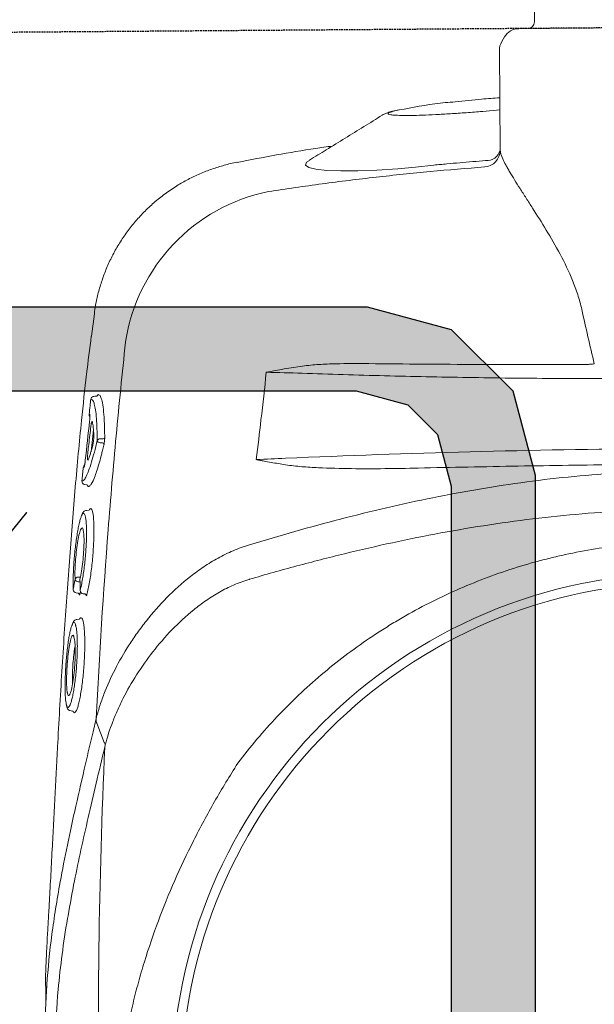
# Model space of a CAD drawing. Header units: millimetres. Extents: x 1277566 to 1493426, y 1039116 to 1145896.
# Tile 133 of 152: x 1404769 to 1404940, y 1134190 to 1134483. Entities that reach past the tile are written whole.
import ezdxf

# ---------------------------------------------------------------- set-up
doc = ezdxf.new("R2010")
doc.units = ezdxf.units.MM
doc.linetypes.add('11aa1PB-bd$0$11aa1PB-af$0$TRATTEGGIATA', pattern=[0.75, 0.5, -0.25])
doc.layers.add('CKD Equipments', color=252, linetype='Continuous', lineweight=0)
doc.layers.add('CKD-Equipements', color=252, linetype='Continuous', lineweight=0)
for name, color, linetype in [('EQUI.', 4, 'Continuous'), ('FAINTEQUIP', 253, 'Continuous'), ('kitchen equip1', 8, 'Continuous')]:
    doc.layers.add(name, color=color, linetype=linetype)

# ---------------------------------------------------------------- blocks, each defined once
blk = doc.blocks.new('G$C728151F9')
at = {"layer": 'CKD Equipments'}
h = blk.add_hatch(color=111, dxfattribs=at)
h.dxf.hatch_style = 1
h.paths.add_polyline_path([(350, 500), (50, 500), (25, 493.3), (6.7, 475), (0, 450), (0, 50), (6.7, 25), (25, 6.7), (50, 0), (350, 0), (375, 6.7), (393.3, 25), (400, 50), (400, 450), (393.3, 475), (375, 493.3)])
h.paths.add_polyline_path([(346.71, 475), (53.29, 475), (37.94, 470.89), (29.11, 462.06), (25, 446.71), (25, 53.29), (29.11, 37.94), (37.94, 29.11), (53.29, 25), (346.71, 25), (362.06, 29.11), (370.89, 37.94), (375, 53.29), (375, 446.71), (370.89, 462.06), (362.06, 470.89)], flags=16)
blk.add_lwpolyline([(220.17, 247.6), (339, 151.43)], dxfattribs=at)
blk.add_lwpolyline([(220.17, 247.6), (339, 151.43)], dxfattribs=at)
blk.add_lwpolyline([(220.17, 247.6), (339, 151.43)], dxfattribs=at)
at = {"layer": 'EQUI.'}
blk.add_lwpolyline([(220.17, 247.6), (339, 151.43)], dxfattribs=at)
at = {"layer": 'kitchen equip1'}
for points in [[(350, 500), (50, 500), (25, 493.3), (6.7, 475), (0, 450), (0, 50), (6.7, 25), (25, 6.7), (50, 0), (350, 0), (375, 6.7), (393.3, 25), (400, 50), (400, 450), (393.3, 475), (375, 493.3)], [(346.71, 475), (53.29, 475), (37.94, 470.89), (29.11, 462.06), (25, 446.71), (25, 53.29), (29.11, 37.94), (37.94, 29.11), (53.29, 25), (346.71, 25), (362.06, 29.11), (370.89, 37.94), (375, 53.29), (375, 446.71), (370.89, 462.06), (362.06, 470.89)]]:
    blk.add_lwpolyline(points, close=True, dxfattribs=at)
blk = doc.blocks.new('G$C4DC229AB')
at = {"linetype": 'Continuous', "lineweight": 0}
for p, q in [((108.81, 214.77), (164.68, 138.75)), ((408.38, 158.65), (404.61, 157.08)), ((173.28, 137.84), (197.23, 155.44)), ((406.89, 150.96), (407.08, 150.84)), ((407.19, 149.71), (406.9, 150.19)), ((407.08, 150.84), (407.04, 150.56)), ((190.91, 144.45), (187.59, 148.35)), ((123.24, 114.09), (160.31, 141.33)), ((169.18, 136.74), (170.79, 136.89)), ((383.61, 135.73), (384.11, 135.16)), ((376.84, 132.19), (376.58, 132.65)), ((376.48, 130.86), (376.58, 130.91)), ((376.73, 131.08), (377.25, 131.33)), ((377.5, 129.03), (377.61, 129.1)), ((377.86, 130.36), (377.6, 130.83)), ((204.09, 125.09), (205.11, 124.08)), ((355.67, 119.03), (356.18, 118.45)), ((350.25, 113.58), (349.98, 114.03)), ((350.24, 113.6), (350.29, 113.5)), ((335.52, 106.08), (341.24, 109.32)), ((336.53, 109.28), (336, 110.01)), ((337.11, 110.55), (337.52, 110)), ((326.27, 101.07), (326.17, 101.72)), ((327.53, 100.25), (327.41, 100.36)), ((328.65, 100.15), (328.65, 100.15)), ((246.09, 94.18), (246.09, 94.2)), ((307.42, 86.09), (313.34, 89.36)), ((307.41, 86.12), (307.41, 86.1))]:
    blk.add_line(p, q, dxfattribs=at)
at = {"linetype": 'Continuous', "lineweight": 0, "flags": 128}
for points in [[(408.99, 163.15), (407.31, 160.61), (405.64, 158.09)], [(405.63, 158.08), (405.63, 158.08), (405.63, 158.08)], [(232.94, 111.21), (233.88, 110.85), (234.76, 111.12), (234.78, 112.31), (233.96, 114.35), (232.35, 117.17), (230.02, 120.64), (227.05, 124.69), (223.52, 129.17), (219.53, 133.97), (216.03, 138), (212.37, 142.05), (212.37, 142.05), (212.37, 142.05)]]:
    blk.add_lwpolyline(points, dxfattribs=at)
at = {"linetype": 'Continuous', "lineweight": 0}
for radius in [152.76, 150, 31.5]:
    blk.add_circle((390.57, 363.31), radius, dxfattribs=at)
for centre, radius, start, end in [((200.16, 151.44), 4.96, 40.3635, 126.3057), ((198.72, 151.54), 4.17, 31.7986, 110.9861), ((161.49, 139.72), 2, 36.3153, 126.3153), ((168.71, 141.72), 5, 216.3153, 275.3515), ((170.32, 141.87), 5, 275.3515, 306.3153), ((375.97, 131.7), 1, 307.5028, 29.2216), ((374.01, 128.33), 0.979, 321.6701, 33.842), ((376.99, 129.88), 1, 308.6226, 29.167), ((374.48, 128.62), 0.946, 216.1897, 288.2787), ((349.38, 113.09), 0.996, 299.7489, 24.151), ((335.6, 109.75), 0.473, 32.4941, 97.8846), ((337.33, 109.79), 0.945, 212.441, 277.967), ((337.54, 110.82), 0.508, 142.6681, 211.8797), ((336.66, 109.47), 1.01, 322.573, 31.9316), ((345.91, 111.08), 0.994, 254.11, 300.2765), ((284.09, 146.47), 53.92, 227.387, 297.2553), ((332.01, 103.18), 0.999, 299.0794, 344.4694), ((328.17, 101.02), 1, 230.8806, 299.2006), ((328.16, 101.02), 0.993, 230.9683, 299.5346)]:
    blk.add_arc(centre, radius, start, end, dxfattribs=at)
for points, knots in [([(547.31, 314.15), (545.74, 309.96), (544.08, 305.85), (540.57, 297.76), (538.72, 293.79), (534.83, 285.97), (532.79, 282.13), (528.52, 274.58), (526.28, 270.86), (521.59, 263.57), (519.16, 260.01), (515.36, 254.79), (514.06, 253.07), (511.42, 249.68), (510.07, 248.01), (507.3, 244.71), (505.88, 243.08), (502.95, 239.86), (501.45, 238.29), (498.35, 235.22), (496.75, 233.73), (494.25, 231.56), (493.4, 230.85), (492.09, 229.81), (491.65, 229.46), (490.76, 228.78), (490.31, 228.44), (488.04, 226.78), (486.2, 225.54), (482.45, 223.23), (480.54, 222.15), (476.69, 220.12), (474.74, 219.16), (470.81, 217.32), (468.83, 216.46), (464.86, 214.81), (462.86, 214.02), (458.86, 212.52), (456.84, 211.8), (450.77, 209.74), (446.68, 208.49), (434.26, 205.08), (425.79, 203.26), (412.75, 201.17), (408.38, 200.58), (399.58, 199.65), (395.15, 199.29), (390.7, 199.04)], [0, 0, 0, 0, 0.0625, 0.0625, 0.125, 0.125, 0.1875, 0.1875, 0.25, 0.25, 0.3125, 0.3125, 0.34375, 0.34375, 0.375, 0.375, 0.40625, 0.40625, 0.4375, 0.4375, 0.46875, 0.46875, 0.484375, 0.484375, 0.492187, 0.492187, 0.5, 0.5, 0.53125, 0.53125, 0.5625, 0.5625, 0.59375, 0.59375, 0.625, 0.625, 0.65625, 0.65625, 0.6875, 0.6875, 0.75, 0.75, 0.875, 0.875, 0.9375, 0.9375, 1, 1, 1, 1]), ([(601.45, 307.46), (586.28, 294.59), (570.91, 281.95), (539.74, 257.11), (523.95, 244.91), (499.96, 226.95), (491.9, 221.01), (475.72, 209.28), (467.6, 203.48), (443.1, 186.27), (426.62, 175.07), (409.98, 164.13)], [0, 0, 0, 0, 0.25, 0.25, 0.5, 0.5, 0.625, 0.625, 0.75, 0.75, 1, 1, 1, 1]), ([(588.22, 280.9), (586.01, 278.3), (582.39, 274.04), (577.19, 268.64), (573.17, 264.66), (569.39, 261.16), (565.87, 258.12), (562.34, 255.22), (558.95, 252.53), (555.55, 249.9), (552.27, 247.4), (549.19, 245.07), (545.86, 242.57), (541.82, 239.55), (536.94, 235.9), (531.21, 231.59), (525.22, 227.06), (519.22, 222.48), (513.53, 218.13), (508.33, 214.11), (503.74, 210.55), (499.65, 207.38), (496.05, 204.6), (492.83, 202.16), (486.72, 197.65), (477.65, 191.56), (466.75, 185.25), (457.58, 180.45), (449.56, 176.51), (440.26, 172.22), (429.33, 167.44), (418.76, 162.97), (411.41, 159.91), (408.38, 158.65)], [0, 0, 0, 0, 0.0593635, 0.0971043, 0.1348438, 0.1667324, 0.198607, 0.2201848, 0.2417788, 0.2633349, 0.278122, 0.2929063, 0.3080418, 0.3231723, 0.3441056, 0.3655953, 0.3864814, 0.4080077, 0.4295299, 0.4486306, 0.4683357, 0.4884205, 0.5086324, 0.5289688, 0.5492243, 0.6333183, 0.7152132, 0.756242, 0.7972696, 0.8516973, 0.906117, 0.9611972, 1, 1, 1, 1]), ([(390.7, 199.04), (384.59, 199.16), (378.55, 199.63), (366.61, 201.2), (360.7, 202.32), (349.03, 205.18), (343.26, 206.94), (336.13, 209.54), (334.71, 210.09), (331.87, 211.21), (330.46, 211.8), (326.26, 213.6), (323.5, 214.87), (315.36, 218.91), (310.11, 221.88), (299.94, 228.37), (295.02, 231.89), (289.09, 236.65), (287.92, 237.62), (285.59, 239.6), (284.44, 240.6), (281.03, 243.66), (278.82, 245.75), (272.38, 252.19), (268.34, 256.68), (264.29, 261.64)], [0, 0, 0, 0, 0.125, 0.125, 0.25, 0.25, 0.375, 0.375, 0.40625, 0.40625, 0.4375, 0.4375, 0.5, 0.5, 0.625, 0.625, 0.75, 0.75, 0.78125, 0.78125, 0.8125, 0.8125, 0.875, 0.875, 1, 1, 1, 1]), ([(259.98, 251.4), (266.08, 243.66), (272.46, 236.17), (282.43, 225.3), (285.82, 221.73), (292.71, 214.72), (296.21, 211.28), (306.87, 201.11), (314.16, 194.58), (325.32, 185.07), (329.07, 181.95), (336.65, 175.8), (340.47, 172.77), (344.32, 169.78)], [0, 0, 0, 0, 0.25, 0.25, 0.375, 0.375, 0.5, 0.5, 0.75, 0.75, 0.875, 0.875, 1, 1, 1, 1]), ([(308.88, 157.37), (297.6, 171.63), (286.34, 186.11), (263.88, 215.5), (252.67, 230.42), (241.5, 245.56)], [0, 0, 0, 0, 0.5, 0.5, 1, 1, 1, 1]), ([(336.04, 163.82), (328.57, 169.47), (321.19, 175.26), (310.32, 184.25), (306.73, 187.29), (299.63, 193.47), (296.12, 196.61), (285.74, 206.19), (279.01, 212.79), (269.25, 223.08), (266.06, 226.57), (259.81, 233.67), (256.75, 237.28), (253.76, 240.95)], [0, 0, 0, 0, 0.25, 0.25, 0.375, 0.375, 0.5, 0.5, 0.75, 0.75, 0.875, 0.875, 1, 1, 1, 1]), ([(252.31, 238.84), (258.25, 230.83), (264.2, 222.83), (276.14, 206.91), (282.12, 198.98), (288.11, 191.07)], [0, 0, 0, 0, 0.5, 0.5, 1, 1, 1, 1]), ([(228.23, 228.44), (233.21, 221.61), (238.14, 214.76), (247.92, 201.06), (252.77, 194.2), (262.35, 180.5), (267.07, 173.68), (276.39, 160.08), (280.97, 153.31), (285.49, 146.57)], [0, 0, 0, 0, 0.25, 0.25, 0.5, 0.5, 0.75, 0.75, 1, 1, 1, 1]), ([(233.81, 213.64), (233.53, 213.95), (233.26, 214.25), (232.75, 214.84), (232.5, 215.12), (232.26, 215.39)], [0, 0, 0, 0, 0.5, 0.5, 1, 1, 1, 1]), ([(271.55, 160.97), (265.34, 169.75), (259.09, 178.54), (246.51, 196.1), (240.18, 204.87), (233.81, 213.64)], [0, 0, 0, 0, 0.5, 0.5, 1, 1, 1, 1]), ([(457.08, 184.69), (457.31, 184.8), (460.98, 186.54), (467.47, 189.97), (478.1, 195.93), (486.34, 201.23), (492.3, 205.43), (494.29, 206.9), (495.21, 207.57)], [0, 0, 0, 0, 0.016162, 0.250764, 0.485322, 0.836539, 0.925214, 1, 1, 1, 1]), ([(197.23, 155.44), (197.74, 155.83), (198.28, 156.56), (199.16, 158.11), (199.47, 158.71), (199.95, 159.71), (200.12, 160.07), (200.45, 160.8), (200.62, 161.18), (201.49, 163.16), (202.22, 164.97), (203.4, 167.94), (203.8, 168.98), (204.65, 171.14), (205.09, 172.25), (206.43, 175.66), (207.38, 178.03), (209.45, 182.92), (210.56, 185.44), (213.08, 190.58), (214.44, 193.14), (216.77, 196.88), (217.6, 198.12), (219.37, 200.54), (220.32, 201.73), (221.35, 202.88)], [0, 0, 0, 0, 0.125, 0.125, 0.1875, 0.1875, 0.21875, 0.21875, 0.25, 0.25, 0.375, 0.375, 0.4375, 0.4375, 0.5, 0.5, 0.625, 0.625, 0.75, 0.75, 0.875, 0.875, 0.9375, 0.9375, 1, 1, 1, 1]), ([(313.39, 89.28), (316.67, 91.07), (323.79, 94.94), (334.04, 100.8), (343.83, 106.52), (352.52, 111.69), (361.35, 117.02), (370.31, 122.51), (379.38, 128.11), (388.64, 133.9), (398.06, 139.83), (407.61, 145.91), (416.15, 151.39), (423.64, 156.22), (430.12, 160.41), (436.59, 164.6), (443.31, 168.94), (448.96, 172.6), (453.52, 175.53), (457.31, 177.97), (461.31, 180.53), (465.02, 182.9), (468.08, 184.87), (470.64, 186.52), (472.92, 188.02), (475.17, 189.53), (476.41, 190.42), (481.57, 194.26)], [0, 0, 0, 0, 0.063316, 0.137046, 0.187379, 0.237747, 0.288072, 0.337874, 0.387718, 0.437523, 0.488782, 0.540075, 0.591317, 0.625909, 0.660493, 0.695746, 0.730982, 0.771161, 0.791716, 0.812265, 0.841912, 0.872106, 0.896195, 0.920292, 0.944907, 0.969526, 1, 1, 1, 1]), ([(288.11, 191.07), (290.11, 188.44), (292.1, 185.79), (296.03, 180.47), (297.97, 177.8), (301.77, 172.41), (303.64, 169.7), (306.34, 165.57), (307.23, 164.17), (308.5, 162.06), (308.92, 161.36), (309.73, 159.93), (310.12, 159.21), (310.49, 158.47)], [0, 0, 0, 0, 0.25, 0.25, 0.5, 0.5, 0.75, 0.75, 0.875, 0.875, 0.9375, 0.9375, 1, 1, 1, 1]), ([(409.98, 164.13), (413.43, 165.55), (420.33, 168.4), (429.93, 172.42), (439.01, 176.32), (448.14, 180.38), (453.93, 183.17), (457.08, 184.69)], [0, 0, 0, 0, 0.192621, 0.385484, 0.57846, 0.771235, 1, 1, 1, 1]), ([(344.49, 169.64), (345.14, 169.15), (345.8, 168.68), (347.13, 167.78), (347.8, 167.36), (349.85, 166.15), (351.25, 165.43), (353.39, 164.46), (354.1, 164.15), (355.55, 163.57), (356.28, 163.29), (358.47, 162.51), (359.93, 162.06), (364.3, 160.88), (367.2, 160.3), (372.97, 159.48), (375.84, 159.23), (381.54, 159.02), (384.32, 159.06), (389.75, 159.37), (392.39, 159.65), (396.25, 160.25), (397.52, 160.48), (400.02, 161), (401.26, 161.29), (404.87, 162.25), (407.18, 163), (409.38, 163.88)], [0, 0, 0, 0, 0.03125, 0.03125, 0.0625, 0.0625, 0.125, 0.125, 0.15625, 0.15625, 0.1875, 0.1875, 0.25, 0.25, 0.375, 0.375, 0.5, 0.5, 0.625, 0.625, 0.75, 0.75, 0.8125, 0.8125, 0.875, 0.875, 1, 1, 1, 1]), ([(404.68, 157.11), (403.52, 156.64), (402.34, 156.21), (399.9, 155.4), (398.65, 155.03), (394.85, 154.02), (392.22, 153.48), (386.81, 152.65), (384.02, 152.36), (379.72, 152.13), (378.26, 152.09), (376.05, 152.08), (375.31, 152.08), (373.82, 152.11), (373.06, 152.14), (369.29, 152.31), (366.24, 152.6), (360.11, 153.53), (357.03, 154.18), (352.39, 155.5), (350.84, 156), (347.74, 157.15), (346.21, 157.79), (343.2, 159.21), (341.72, 160), (339.55, 161.32), (338.84, 161.78), (337.78, 162.52), (337.43, 162.77), (336.74, 163.28), (336.39, 163.54), (336.06, 163.81)], [0, 0, 0, 0, 0.0625, 0.0625, 0.125, 0.125, 0.25, 0.25, 0.375, 0.375, 0.4375, 0.4375, 0.46875, 0.46875, 0.5, 0.5, 0.625, 0.625, 0.75, 0.75, 0.8125, 0.8125, 0.875, 0.875, 0.9375, 0.9375, 0.96875, 0.96875, 0.984375, 0.984375, 1, 1, 1, 1]), ([(283.72, 145.41), (283.15, 146), (282.6, 146.61), (281.51, 147.86), (280.98, 148.48), (279.41, 150.39), (278.39, 151.68), (275.39, 155.6), (273.45, 158.27), (271.55, 160.97)], [0, 0, 0, 0, 0.125, 0.125, 0.25, 0.25, 0.5, 0.5, 1, 1, 1, 1]), ([(310.49, 158.47), (311.13, 157.2), (311.76, 155.92), (312.7, 153.99), (313.01, 153.35), (313.47, 152.39), (313.62, 152.06), (313.85, 151.58), (313.92, 151.42), (314.03, 151.18), (314.07, 151.1), (314.14, 150.93), (314.18, 150.85), (314.21, 150.77)], [0, 0, 0, 0, 0.5, 0.5, 0.75, 0.75, 0.875, 0.875, 0.9375, 0.9375, 0.96875, 0.96875, 1, 1, 1, 1]), ([(404.61, 157.08), (388.88, 146.83), (373.03, 136.83), (349.08, 122.19), (341.06, 117.37), (324.97, 107.86), (316.89, 103.17), (308.79, 98.54)], [0, 0, 0, 0, 0.5, 0.5, 0.75, 0.75, 1, 1, 1, 1]), ([(404.68, 157.11), (404.67, 157.11), (404.66, 157.11), (404.65, 157.1), (404.64, 157.09), (404.62, 157.09), (404.61, 157.08)], [0, 0, 0, 0, 0.00003361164, 0.00003361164, 0.00003361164, 0.00009841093, 0.00009841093, 0.00009841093, 0.00009841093]), ([(404.68, 157.11), (404.77, 157.15), (404.87, 157.21), (405.07, 157.35), (405.16, 157.42), (405.33, 157.59), (405.41, 157.68), (405.53, 157.87), (405.59, 157.97), (405.63, 158.08)], [0, 0, 0, 0, 0.25, 0.25, 0.5, 0.5, 0.75, 0.75, 1, 1, 1, 1]), ([(212.37, 142.05), (212.16, 142.3), (211.94, 142.54), (211.52, 143.02), (210.88, 143.75), (209.4, 145.44), (208.13, 146.9), (205.6, 149.82), (203.93, 151.78), (202.26, 153.74)], [0, 0, 0, 0, 0.0625, 0.0625, 0.125, 0.25, 0.5, 0.5, 1, 1, 1, 1]), ([(247.59, 106.79), (243.84, 110.63), (236.34, 118.32), (225.34, 130.18), (214.5, 142.27), (207.46, 150.52), (203.94, 154.65)], [0, 0, 0, 0, 0.249615, 0.499229, 0.749615, 1, 1, 1, 1]), ([(314.21, 150.77), (314.23, 150.7), (314.24, 150.64), (314.26, 150.58), (314.27, 150.57), (314.27, 150.56), (314.28, 150.55)], [0, 0, 0, 0, 0.0001941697, 0.0001941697, 0.0001941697, 0.0002311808, 0.0002311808, 0.0002311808, 0.0002311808]), ([(382.94, 136.13), (383.03, 136.32), (383.19, 136.67), (383.91, 137.48), (384.89, 138.4), (386.17, 139.47), (387.68, 140.64), (389.41, 141.88), (391.27, 143.16), (393.24, 144.44), (395.26, 145.68), (397.27, 146.86), (399.23, 147.95), (401.08, 148.9), (402.77, 149.71), (404.23, 150.34), (405.44, 150.77), (406.37, 151), (406.72, 150.97), (406.89, 150.96)], [0, 0, 0, 0, 0.066966, 0.12566, 0.184351, 0.242449, 0.30055, 0.358196, 0.415842, 0.473121, 0.530398, 0.588231, 0.646066, 0.704525, 0.762985, 0.822038, 0.881088, 0.940546, 1, 1, 1, 1]), ([(406.51, 147.52), (406.82, 147.81), (407.04, 148.06), (407.22, 148.4), (407.4, 148.89), (407.35, 149.25), (407.19, 149.71)], [0, 0, 0, 0, 0.150992, 0.540293, 0.796534, 1, 1, 1, 1]), ([(407.04, 150.56), (407.05, 150.49), (407.08, 150.41), (406.93, 150.23), (406.9, 150.19)], [0, 0, 0, 0, 0.735294, 1, 1, 1, 1]), ([(405.84, 148.39), (405.68, 148.35), (405.25, 148.26), (404.26, 147.89), (402.94, 147.32), (401.41, 146.59), (399.72, 145.71), (397.93, 144.71), (396.08, 143.62), (394.26, 142.49), (392.49, 141.33), (390.84, 140.19), (389.34, 139.09), (388.02, 138.07), (386.95, 137.15), (386.18, 136.43), (385.9, 136.08), (385.78, 135.94)], [0, 0, 0, 0, 0.045419, 0.115839, 0.186799, 0.257754, 0.32863, 0.399501, 0.469663, 0.539816, 0.608957, 0.678085, 0.746838, 0.815591, 0.884388, 0.95319, 1, 1, 1, 1]), ([(386.32, 134.98), (386.4, 134.99), (386.7, 135.04), (387.51, 135.34), (388.73, 135.85), (390.18, 136.55), (391.8, 137.4), (393.55, 138.37), (395.37, 139.43), (397.21, 140.55), (399.01, 141.7), (400.72, 142.85), (402.3, 143.96), (403.7, 144.99), (404.89, 145.94), (405.8, 146.75), (406.35, 147.28), (406.48, 147.48), (406.5, 147.52)], [0, 0, 0, 0, 0.023226, 0.092931, 0.162639, 0.232676, 0.302714, 0.372201, 0.441684, 0.510683, 0.579678, 0.648044, 0.716408, 0.784299, 0.852186, 0.919822, 0.987451, 1, 1, 1, 1]), ([(388.87, 137.51), (389.02, 137.71), (389.37, 138.18), (390.86, 139.43), (392.99, 140.98), (395.49, 142.63), (398.09, 144.17), (400.48, 145.43), (402.36, 146.28), (403.02, 146.42), (403.31, 146.49)], [0, 0, 0, 0, 0.0984, 0.230543, 0.361452, 0.492139, 0.623641, 0.756097, 0.8899, 1, 1, 1, 1]), ([(403.31, 146.49), (403.39, 146.51), (403.77, 146.62), (403.84, 146.53), (403.9, 146.46)], [0, 0, 0, 0, 0.212645, 1, 1, 1, 1]), ([(403.9, 146.46), (403.92, 146.43), (403.98, 146.29), (403.69, 145.94), (403.48, 145.68)], [0, 0, 0, 0, 0.26459, 1, 1, 1, 1]), ([(406.87, 148.35), (406.73, 148.45), (406.56, 148.58), (405.95, 148.42), (405.84, 148.39)], [0, 0, 0, 0, 0.8365957, 1, 1, 1, 1]), ([(406.5, 147.52), (406.63, 147.68), (406.92, 148.06), (406.89, 148.24), (406.87, 148.35)], [0, 0, 0, 0, 0.453626, 1, 1, 1, 1]), ([(184.67, 146.21), (185.81, 144.81), (188.62, 141.39), (191.63, 138.14), (193.42, 136.21)], [0, 0, 0, 0, 0.406128, 1, 1, 1, 1]), ([(205.11, 124.08), (205.63, 123.61), (206.66, 122.68), (207.62, 122.02), (208.06, 121.96), (207.97, 122.52), (207.32, 123.7), (206.16, 125.46), (204.5, 127.76), (202.41, 130.51), (199.92, 133.65), (197.13, 137.08), (194.11, 140.72), (191.98, 143.21), (190.91, 144.45)], [0, 0, 0, 0, 0.082617, 0.165235, 0.248974, 0.332713, 0.416293, 0.499873, 0.583402, 0.66693, 0.750192, 0.833453, 0.916727, 1, 1, 1, 1]), ([(403.48, 145.68), (403.47, 145.66), (403.3, 145.39), (402.18, 144.46), (400.25, 143.01), (397.8, 141.36), (395.22, 139.78), (392.72, 138.39), (390.67, 137.4), (389.57, 136.97), (389.28, 136.94), (389.27, 136.94)], [0, 0, 0, 0, 0.015121, 0.155418, 0.294804, 0.433435, 0.572075, 0.71203, 0.853105, 0.994782, 1, 1, 1, 1]), ([(400.48, 145.4), (400.21, 145.18), (399.47, 144.57), (397.68, 143.33), (395.41, 141.87), (393.15, 140.55), (391.55, 139.67), (390.96, 139.42), (390.85, 139.38)], [0, 0, 0, 0, 0.1171914, 0.3236173, 0.5316923, 0.7421657, 0.9517971, 1, 1, 1, 1]), ([(212.37, 142.05), (212.37, 142.05), (212.37, 142.05), (212.37, 142.05), (212.37, 142.05), (212.37, 142.05), (212.37, 142.05)], [0.00000000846, 0.00000000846, 0.00000000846, 0.00000000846, 0.000000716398, 0.000000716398, 0.000000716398, 0.000001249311, 0.000001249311, 0.000001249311, 0.000001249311]), ([(212.37, 142.05), (212.37, 142.05), (212.37, 142.05), (212.37, 142.05), (212.37, 142.05), (212.37, 142.05)], [0, 0, 0, 0, 0.051824, 0.658198, 1, 1, 1, 1]), ([(193.4, 136.19), (194.03, 135.43), (197.4, 131.37), (201.09, 127.91), (204.09, 125.09)], [0, 0, 0, 0, 0.187713, 1, 1, 1, 1]), ([(383.21, 135.75), (383.14, 135.76), (382.89, 135.78), (382.92, 135.98), (382.94, 136.13)], [0, 0, 0, 0, 0.258674, 1, 1, 1, 1]), ([(383.61, 135.73), (383.58, 135.73), (383.36, 135.68), (383.27, 135.72), (383.21, 135.75)], [0, 0, 0, 0, 0.269637, 1, 1, 1, 1]), ([(384.11, 135.16), (384.18, 135.12), (384.33, 134.91), (384.75, 134.76), (385.21, 134.7), (385.59, 134.73), (385.91, 134.82), (386.32, 134.98)], [0, 0, 0, 0, 0.0760045, 0.2920195, 0.5221541, 0.8303026, 1, 1, 1, 1]), ([(385.78, 135.94), (385.72, 135.87), (385.47, 135.59), (385.29, 135.21), (385.36, 134.91), (385.73, 134.84), (386.15, 134.94), (386.32, 134.98)], [0, 0, 0, 0, 0.074975, 0.308763, 0.600633, 0.840221, 1, 1, 1, 1]), ([(389.27, 136.94), (389.11, 136.91), (388.62, 136.84), (388.43, 137.01), (388.8, 137.43), (388.87, 137.51)], [0, 0, 0, 0, 0.294516, 0.862877, 1, 1, 1, 1]), ([(355.09, 119.59), (355.11, 119.66), (355.19, 119.88), (355.7, 120.48), (356.56, 121.32), (357.77, 122.32), (359.23, 123.44), (360.92, 124.64), (362.78, 125.89), (364.77, 127.16), (366.83, 128.4), (368.91, 129.6), (370.97, 130.71), (372.92, 131.7), (374.79, 132.59), (375.85, 133.03), (376.4, 133.26)], [0, 0, 0, 0, 0.036944, 0.111064, 0.185167, 0.25898, 0.332797, 0.405887, 0.478972, 0.551758, 0.624553, 0.69822, 0.771885, 0.845998, 0.920119, 1, 1, 1, 1]), ([(376.4, 133.26), (376.46, 133.28), (376.62, 133.34), (376.76, 133.35), (376.77, 133.28), (376.71, 133.18), (376.61, 133.1), (376.59, 133.09)], [0, 0, 0, 0, 0.170931, 0.43557, 0.700344, 0.964272, 1, 1, 1, 1]), ([(376.58, 132.65), (376.58, 132.65), (376.54, 132.7), (376.52, 132.82), (376.53, 132.97), (376.56, 133.06), (376.59, 133.08), (376.59, 133.08), (376.59, 133.09)], [0, 0, 0, 0, 0.005493, 0.289143, 0.515025, 0.705708, 0.87243, 1, 1, 1, 1]), ([(376.48, 130.86), (376.02, 130.66), (375.08, 130.28), (373.43, 129.49), (371.64, 128.58), (369.77, 127.57), (367.85, 126.47), (365.98, 125.33), (364.17, 124.18), (362.51, 123.06), (361.02, 121.99), (359.75, 121.01), (358.72, 120.14), (358.08, 119.53), (357.88, 119.27), (357.82, 119.2)], [0, 0, 0, 0, 0.081121, 0.164592, 0.245691, 0.329206, 0.409093, 0.49132, 0.570813, 0.652715, 0.73066, 0.81084, 0.889237, 0.969944, 1, 1, 1, 1]), ([(358.39, 118.24), (358.5, 118.26), (358.84, 118.32), (359.71, 118.63), (361, 119.15), (362.53, 119.86), (364.22, 120.7), (366.02, 121.66), (367.91, 122.72), (369.81, 123.84), (371.69, 124.99), (373.45, 126.12), (375.07, 127.22), (376.44, 128.2), (377.17, 128.77), (377.5, 129.03)], [0, 0, 0, 0, 0.034967, 0.11668, 0.198521, 0.28284, 0.363401, 0.446271, 0.52675, 0.609595, 0.689692, 0.772207, 0.85087, 0.93183, 1, 1, 1, 1]), ([(361.47, 121.05), (361.69, 121.31), (362.18, 121.85), (363.86, 123.15), (366.06, 124.65), (368.58, 126.19), (371.11, 127.59), (372.88, 128.45), (373.7, 128.8), (373.9, 128.89)], [0, 0, 0, 0, 0.140566, 0.301933, 0.463305, 0.622013, 0.785773, 0.94855, 1, 1, 1, 1]), ([(373.9, 128.89), (374.32, 129.2), (374.73, 129.51), (375.14, 129.83), (375.59, 130.17), (376.03, 130.51), (376.48, 130.86)], [0, 0, 0, 0, 0.002000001, 0.002000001, 0.002000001, 0.004171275, 0.004171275, 0.004171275, 0.004171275]), ([(374.48, 129.33), (374.53, 129.27), (374.64, 129.12), (374.76, 128.96), (374.82, 128.87)], [0, 0, 0, 0, 0.397181, 1, 1, 1, 1]), ([(377.5, 129.03), (377.04, 128.8), (376.57, 128.58), (376.11, 128.35), (375.66, 128.14), (375.22, 127.93), (374.78, 127.72)], [0, 0, 0, 0, 0.002000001, 0.002000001, 0.002000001, 0.003901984, 0.003901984, 0.003901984, 0.003901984]), ([(377.25, 131.33), (377.39, 131.4), (377.51, 131.45), (377.68, 131.51), (377.74, 131.52), (377.78, 131.5), (377.79, 131.49), (377.78, 131.46), (377.77, 131.44), (377.72, 131.39), (377.7, 131.36), (377.62, 131.29), (377.61, 131.28), (377.59, 131.27)], [0, 0, 0, 0, 0.25, 0.25, 0.5, 0.5, 0.625, 0.625, 0.75, 0.75, 0.875, 0.875, 1, 1, 1, 1]), ([(377.6, 130.83), (377.58, 130.89), (377.54, 130.99), (377.54, 131.14), (377.57, 131.24), (377.58, 131.25), (377.58, 131.25), (377.58, 131.26), (377.59, 131.27)], [0, 0, 0, 0, 0.254985, 0.463826, 0.637296, 0.783337, 0.926867, 1, 1, 1, 1]), ([(374.78, 127.72), (374.17, 127.26), (372.99, 126.36), (370.56, 124.79), (368.02, 123.28), (365.52, 121.92), (363.44, 120.95), (362.19, 120.45), (361.93, 120.45), (361.91, 120.45)], [0, 0, 0, 0, 0.170858, 0.332147, 0.492014, 0.656195, 0.819988, 0.986588, 1, 1, 1, 1]), ([(373.72, 128.06), (373.65, 128.15), (373.58, 128.24), (373.51, 128.33), (373.41, 128.47), (373.31, 128.6), (373.29, 128.62)], [0.0007933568, 0.0007933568, 0.0007933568, 0.0007933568, 0.0011395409, 0.0011395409, 0.0011395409, 0.0016472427, 0.0016472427, 0.0016472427, 0.0016472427]), ([(205.35, 123.86), (205.53, 123.67), (206.07, 123.17), (206.98, 122.38), (207.88, 121.7), (208.65, 121.2), (209.16, 120.96), (209.36, 120.88)], [0, 0, 0, 0, 0.100787, 0.407598, 0.731303, 0.895894, 1, 1, 1, 1]), ([(209.36, 120.88), (211.35, 120.09), (215.32, 118.47), (221.37, 115.97), (227.25, 113.52), (231.09, 111.91), (232.89, 111.15)], [0, 0, 0, 0, 0.253353, 0.510138, 0.769176, 1, 1, 1, 1]), ([(361.91, 120.45), (361.64, 120.41), (361.08, 120.34), (361.04, 120.63), (361.42, 121.01), (361.47, 121.05)], [0, 0, 0, 0, 0.4462454, 0.9349282, 1, 1, 1, 1]), ([(355.29, 119.05), (355.23, 119.06), (355, 119.07), (354.91, 119.24), (355.04, 119.5), (355.09, 119.59)], [0, 0, 0, 0, 0.160118, 0.714475, 1, 1, 1, 1]), ([(355.67, 119.03), (355.66, 119.03), (355.46, 118.99), (355.37, 119.02), (355.29, 119.05)], [0, 0, 0, 0, 0.031421, 1, 1, 1, 1]), ([(356.18, 118.45), (356.25, 118.41), (356.41, 118.18), (356.82, 118.05), (357.29, 117.99), (357.68, 118.01), (357.99, 118.09), (358.39, 118.24)], [0, 0, 0, 0, 0.085263, 0.298133, 0.53129, 0.85157, 1, 1, 1, 1]), ([(357.82, 119.2), (357.72, 119.07), (357.45, 118.75), (357.33, 118.4), (357.47, 118.17), (357.83, 118.11), (358.25, 118.21), (358.39, 118.24)], [0, 0, 0, 0, 0.142974, 0.381895, 0.621008, 0.867279, 1, 1, 1, 1]), ([(225.5, 114.25), (226.66, 113.04), (233.28, 106.11), (240.28, 99.56), (246.05, 94.16)], [0, 0, 0, 0, 0.174606, 1, 1, 1, 1]), ([(337.14, 111.13), (337.38, 111.23), (337.61, 111.33), (338.08, 111.52), (338.77, 111.81), (339.43, 112.08), (340.72, 112.6), (341.54, 112.91), (343.09, 113.48), (343.81, 113.73), (345.18, 114.18), (345.8, 114.36), (347.49, 114.82), (348.38, 114.99), (349.19, 115.02), (349.34, 115.02), (349.6, 115), (349.71, 114.98), (350, 114.89), (350.13, 114.8), (350.19, 114.67)], [0, 0, 0, 0, 0.03125, 0.03125, 0.0625, 0.125, 0.125, 0.25, 0.25, 0.375, 0.375, 0.5, 0.5, 0.75, 0.75, 0.8125, 0.8125, 0.875, 0.875, 1, 1, 1, 1]), ([(349.98, 114.03), (349.97, 114.07), (349.93, 114.16), (349.93, 114.29), (349.96, 114.4), (350, 114.46), (350.03, 114.48), (350.03, 114.48), (350.03, 114.48)], [0, 0, 0, 0, 0.175463, 0.400939, 0.589495, 0.747071, 0.890518, 1, 1, 1, 1]), ([(350.19, 114.67), (350.18, 114.66), (350.18, 114.62), (350.12, 114.55), (350.03, 114.48), (350.03, 114.48)], [0, 0, 0, 0, 0.3650586, 0.9797373, 1, 1, 1, 1]), ([(347.86, 112.42), (347.38, 112.34), (346.27, 112.13), (343.82, 111.35), (340.84, 110.26), (338.59, 109.32), (337.46, 108.85)], [0, 0, 0, 0, 0.220226, 0.504612, 0.749666, 1, 1, 1, 1]), ([(346.41, 110.23), (346.99, 110.56), (347.57, 110.89), (348.15, 111.22), (348.72, 111.56), (349.3, 111.89), (349.88, 112.22)], [0, 0, 0, 0, 0.002, 0.002, 0.002, 0.003999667, 0.003999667, 0.003999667, 0.003999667]), ([(349.88, 112.22), (349.74, 112.34), (349.47, 112.58), (348.73, 112.61), (348, 112.45), (347.86, 112.42)], [0, 0, 0, 0, 0.4433, 0.896253, 1, 1, 1, 1]), ([(326.17, 101.72), (326.34, 102.07), (326.69, 102.76), (328.26, 104.39), (329.9, 105.84), (331.57, 107.22), (333.11, 108.44), (334.73, 109.63), (335.53, 110.22)], [0, 0, 0, 0, 0.21968, 0.439192, 0.658685, 0.696773, 0.849384, 1, 1, 1, 1]), ([(337.46, 108.85), (336.51, 108.15), (334.58, 106.72), (332.18, 104.78), (330.27, 103.07), (329.57, 102.24), (329.23, 101.84)], [0, 0, 0, 0, 0.240852, 0.487107, 0.75984, 1, 1, 1, 1]), ([(335.53, 110.22), (335.64, 110.3), (335.76, 110.38), (336.03, 110.55), (336.17, 110.63), (336.46, 110.8), (336.61, 110.87), (336.89, 111.01), (337.02, 111.08), (337.14, 111.13)], [0, 0, 0, 0, 0.25, 0.25, 0.5, 0.5, 0.75, 0.75, 1, 1, 1, 1]), ([(342.21, 108.83), (341.63, 108.5), (341.05, 108.17), (340.47, 107.84), (338.86, 106.93), (337.24, 106.01), (335.61, 105.1)], [0, 0, 0, 0, 0.002, 0.002, 0.002, 0.00758254, 0.00758254, 0.00758254, 0.00758254]), ([(336.84, 107.17), (336.91, 107.22), (337, 107.29), (337.18, 107.42), (337.28, 107.49), (337.5, 107.63), (337.61, 107.7), (337.85, 107.84), (337.97, 107.91), (338.22, 108.05), (338.34, 108.12), (338.59, 108.25), (338.71, 108.32), (338.94, 108.43), (339.06, 108.49), (339.27, 108.58), (339.37, 108.62), (339.46, 108.66)], [0, 0, 0, 0, 0.125, 0.125, 0.25, 0.25, 0.375, 0.375, 0.5, 0.5, 0.625, 0.625, 0.75, 0.75, 0.875, 0.875, 1, 1, 1, 1]), ([(339.46, 108.66), (339.9, 108.83), (340.32, 108.99), (341.12, 109.28), (341.5, 109.41), (342.55, 109.76), (343.16, 109.92), (343.66, 110.03)], [0, 0, 0, 0, 0.25, 0.25, 0.5, 0.5, 1, 1, 1, 1]), ([(343.66, 110.03), (343.77, 110.05), (343.83, 110.04), (343.81, 109.96), (343.79, 109.93), (343.71, 109.84), (343.66, 109.79), (343.52, 109.67), (343.43, 109.61), (343.24, 109.47), (343.12, 109.39), (342.89, 109.23), (342.76, 109.15), (342.49, 108.99), (342.35, 108.91), (342.21, 108.83)], [0, 0, 0, 0, 0.25, 0.25, 0.375, 0.375, 0.5, 0.5, 0.625, 0.625, 0.75, 0.75, 0.875, 0.875, 1, 1, 1, 1]), ([(344.32, 109.45), (344.53, 109.57), (344.75, 109.69), (345.05, 109.85), (345.15, 109.9), (345.34, 109.99), (345.43, 110.04), (345.61, 110.11), (345.69, 110.15), (345.83, 110.21), (345.9, 110.23), (346.07, 110.29), (346.15, 110.31), (346.19, 110.3)], [0, 0, 0, 0, 0.25, 0.25, 0.375, 0.375, 0.5, 0.5, 0.625, 0.625, 0.75, 0.75, 1, 1, 1, 1]), ([(333.83, 104.47), (333.98, 104.64), (334.16, 104.83), (334.56, 105.23), (334.79, 105.45), (335.55, 106.12), (336.15, 106.62), (336.84, 107.17)], [0, 0, 0, 0, 0.25, 0.25, 0.5, 0.5, 1, 1, 1, 1]), ([(332.5, 102.51), (332.51, 102.54), (332.56, 102.6), (332.68, 102.71), (332.73, 102.75), (332.85, 102.85), (332.92, 102.89), (333.06, 103), (333.15, 103.05), (333.32, 103.17), (333.41, 103.22), (333.7, 103.41), (333.91, 103.53), (334.12, 103.65)], [0, 0, 0, 0, 0.25, 0.25, 0.375, 0.375, 0.5, 0.5, 0.625, 0.625, 0.75, 0.75, 1, 1, 1, 1]), ([(335.61, 105.1), (335.47, 105.02), (335.33, 104.94), (335.06, 104.8), (334.92, 104.73), (334.67, 104.61), (334.55, 104.55), (334.33, 104.46), (334.23, 104.42), (333.97, 104.33), (333.85, 104.31), (333.77, 104.33), (333.76, 104.34), (333.77, 104.39), (333.79, 104.43), (333.83, 104.47)], [0, 0, 0, 0, 0.125, 0.125, 0.25, 0.25, 0.375, 0.375, 0.5, 0.5, 0.75, 0.75, 0.875, 0.875, 1, 1, 1, 1]), ([(326.53, 101.12), (326.48, 101.1), (326.34, 101.05), (326.3, 101.06), (326.27, 101.07)], [0, 0, 0, 0, 0.370215, 1, 1, 1, 1]), ([(326.53, 101.12), (326.54, 101.12), (326.54, 101.12), (326.55, 101.13), (326.57, 101.13), (326.68, 101.11), (326.79, 101.06), (326.84, 101), (326.84, 101)], [0, 0, 0, 0, 0.014276, 0.209132, 0.380371, 0.579352, 0.841929, 1, 1, 1, 1]), ([(326.84, 101), (326.88, 100.95), (327.09, 100.72), (327.27, 100.51), (327.41, 100.36)], [0, 0, 0, 0, 0.205831, 1, 1, 1, 1]), ([(329.23, 101.84), (329.17, 101.77), (328.91, 101.49), (328.66, 101.06), (328.41, 100.49), (328.57, 100.27), (328.65, 100.15)], [0, 0, 0, 0, 0.074197, 0.28708, 0.641001, 1, 1, 1, 1]), ([(328.65, 100.15), (329.23, 100.48), (329.81, 100.8), (330.39, 101.13), (331.1, 101.52), (331.8, 101.92), (332.5, 102.31)], [0, 0, 0, 0, 0.002, 0.002, 0.002, 0.004411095, 0.004411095, 0.004411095, 0.004411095]), ([(246.02, 94.11), (246.04, 94.09), (246.96, 93.17), (248.96, 91.51), (252.02, 89.18), (255.27, 87.09), (258.66, 85.24), (262.31, 83.59), (266.18, 82.18), (270.25, 81.06), (274.34, 80.27), (278.43, 79.81), (282.49, 79.67), (286.5, 79.84), (290.45, 80.3), (294.3, 81.04), (298.05, 82.06), (301.66, 83.33), (304.8, 84.66), (306.67, 85.67), (307.43, 86.08)], [0, 0, 0, 0, 0.001134, 0.05921, 0.117416, 0.175724, 0.234114, 0.292568, 0.357035, 0.420781, 0.483687, 0.545808, 0.607185, 0.667848, 0.727816, 0.787098, 0.845698, 0.903609, 0.960817, 1, 1, 1, 1])]:
    blk.add_open_spline(points, degree=3, knots=knots, dxfattribs=at)
for points in [[(221.35, 202.88), (225.03, 207.01), (228.67, 211.18), (232.26, 215.39)], [(344.32, 169.78), (344.38, 169.74), (344.44, 169.69), (344.49, 169.64)], [(409.38, 163.88), (409.58, 163.96), (409.78, 164.04), (409.98, 164.13)], [(336.04, 163.82), (336.04, 163.82), (336.05, 163.81), (336.06, 163.81)], [(408.99, 163.15), (409.06, 163.45), (409.19, 163.7), (409.38, 163.88)], [(314.28, 150.55), (312.48, 152.86), (310.67, 155.13), (308.88, 157.37)], [(405.63, 158.08), (405.63, 158.08), (405.64, 158.09), (405.64, 158.09)], [(314.28, 150.55), (310.8, 148.64), (307.34, 146.7), (303.89, 144.74)], [(285.49, 146.57), (287.46, 143.65), (289.48, 140.7), (291.55, 137.74)], [(291.55, 137.74), (288.88, 140.23), (286.24, 142.76), (283.72, 145.41)], [(303.89, 144.74), (299.74, 142.47), (295.63, 140.13), (291.55, 137.74)], [(334.12, 103.65), (337.53, 105.57), (340.92, 107.5), (344.32, 109.45)], [(346.19, 110.3), (346.28, 110.28), (346.36, 110.26), (346.41, 110.23)], [(332.5, 102.31), (332.48, 102.37), (332.48, 102.43), (332.5, 102.51)]]:
    blk.add_open_spline(points, degree=3, dxfattribs=at)
at = {"layer": 'FAINTEQUIP', "color": 4, "linetype": '11aa1PB-bd$0$11aa1PB-af$0$TRATTEGGIATA'}
blk.add_line((266.5, 0, 0.04), (0, 362.6, 0.04), dxfattribs=at)

msp = doc.modelspace()

# ---------------------------------------------------------------- block references
at = {"layer": 'CKD Equipments', "ltscale": 0.25, "rotation": 234.1141489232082}
msp.add_blockref('G$C4DC229AB', (1404901.3497, 1134695.3754), dxfattribs=at)
at = {"layer": 'CKD-Equipements', "ltscale": 0.25, "rotation": 89.99999999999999}
msp.add_blockref('G$C728151F9', (1404922.2158, 1133997.788), dxfattribs=at)

doc.saveas('drawing.dxf')
